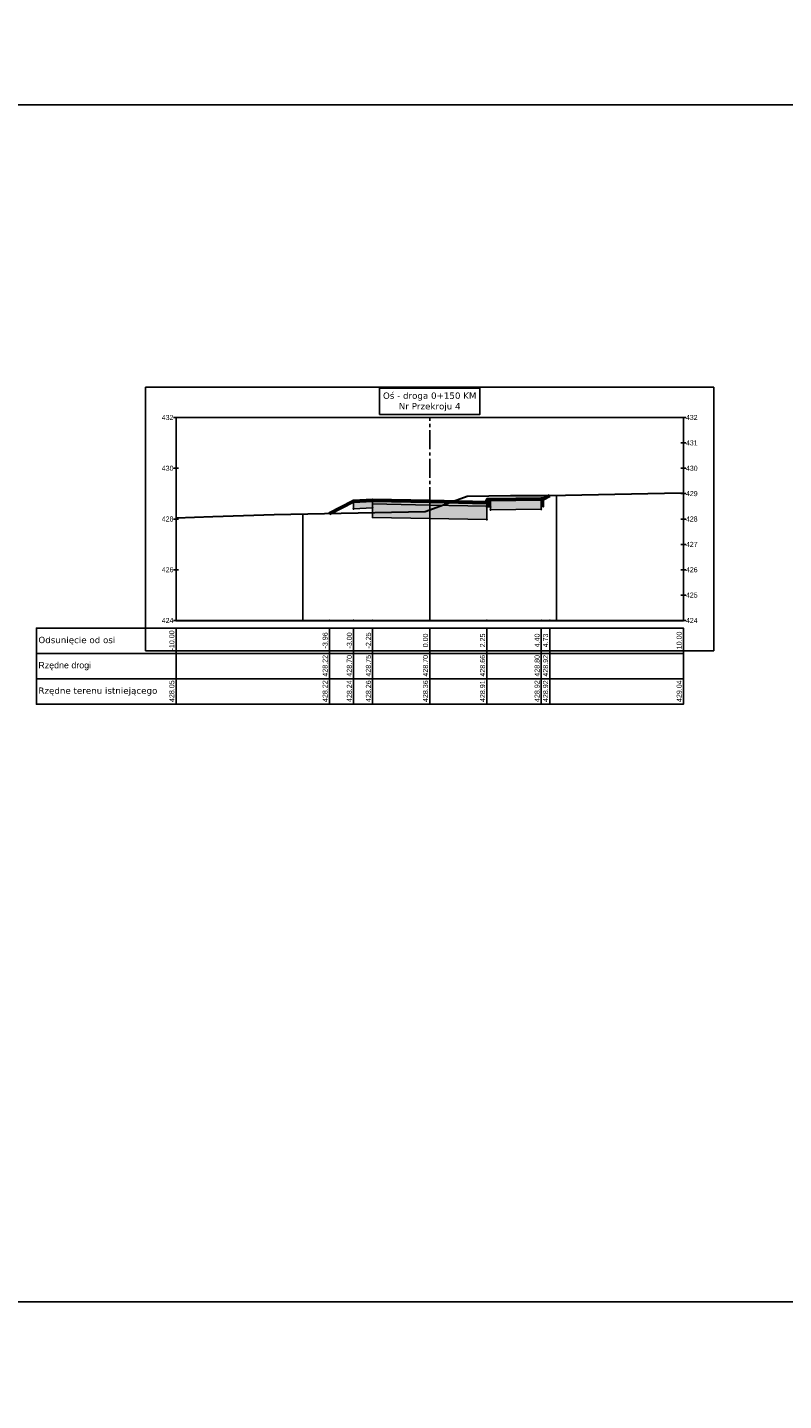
# Model space of a CAD drawing. Header units: metres. Extents: x 7331444 to 14836576, y 5479641 to 11132379.
# Tile 42 of 53: x 7418717 to 7418746, y 5566275 to 5566329. Entities that reach past the tile are written whole.
import ezdxf

# ---------------------------------------------------------------- set-up
doc = ezdxf.new("R2010")
doc.units = ezdxf.units.M
doc.linetypes.add('CENTER2', pattern=[1.125, 0.75, -0.125, 0.125, -0.125])
for name, color, linetype in [('C-DROGI-PRZEKROJE', 7, 'Continuous'), ('C-DROGI-PRZEKROJE-WIDOKI', 7, 'Continuous'), ('C-DROGI-PRZEKROJE-WIDOKI-ETYKIETY', 7, 'Continuous')]:
    doc.layers.add(name, color=color, linetype=linetype)

# ---------------------------------------------------------------- blocks, each defined once
blk = doc.blocks.new('*U799')
at = {"layer": 'C-DROGI-PRZEKROJE-WIDOKI', "color": 3, "linetype": 'Continuous', "lineweight": -3}
for p, q in [((11.2, 9.2), (-11.2, 9.2)), ((-11.2, 9.2), (-11.2, -1.2)), ((11.2, -1.2), (11.2, 9.2)), ((-11.2, -1.2), (11.2, -1.2))]:
    blk.add_line(p, q, dxfattribs=at)
at = {"layer": 'C-DROGI-PRZEKROJE-WIDOKI', "color": 7, "linetype": 'Continuous', "lineweight": -3}
for p, q in [((-10.1, 8), (-9.9, 8)), ((-10, 0), (-10, 8)), ((-10, 8), (10, 8)), ((9.9, 8), (10.1, 8)), ((10, 0), (10, 8)), ((9.9, 7), (10.1, 7)), ((-10.1, 6), (-9.9, 6)), ((9.9, 6), (10.1, 6)), ((9.9, 5), (10.1, 5)), ((-10.1, 4), (-9.9, 4)), ((9.9, 4), (10.1, 4)), ((9.9, 3), (10.1, 3)), ((-10.1, 2), (-9.9, 2)), ((9.9, 2), (10.1, 2)), ((9.9, 1), (10.1, 1)), ((-10.1, 0), (-9.9, 0)), ((9.9, 0), (10.1, 0))]:
    blk.add_line(p, q, dxfattribs=at)
at = {"layer": 'C-DROGI-PRZEKROJE-WIDOKI', "color": 7, "linetype": 'CENTER2', "lineweight": -3}
blk.add_line((0, 0), (0, 8), dxfattribs=at)
at = {"layer": 'C-DROGI-PRZEKROJE-WIDOKI', "color": 9, "linetype": 'Continuous', "lineweight": -3}
for p, q in [((5, 0), (5, 4.928)), ((10, 0), (10, 5.038)), ((0, 0), (0, 4.701)), ((0, 0), (0, 4.701)), ((-10, 0), (-10, 4.05)), ((-5, 0), (-5, 4.2))]:
    blk.add_line(p, q, dxfattribs=at)
at = {"layer": 'C-DROGI-PRZEKROJE-WIDOKI', "color": 7, "linetype": 'Continuous', "lineweight": 30}
blk.add_line((-10, 0), (10, 0), dxfattribs=at)
at = {"layer": 'C-DROGI-PRZEKROJE-WIDOKI', "color": 7, "linetype": 'Continuous', "lineweight": -3}
for points in [[(-1.98, 8.125), (1.98, 8.125), (1.98, 9.155), (-1.98, 9.155)], [(-10, -1.3), (-10, -0.3), (-15.5, -0.3), (-15.5, -1.3)], [(-10, -1.3), (10, -1.3), (10, -0.3), (-10, -0.3)], [(-10, -2.3), (-10, -1.3), (-15.5, -1.3), (-15.5, -2.3)], [(-10, -2.3), (10, -2.3), (10, -1.3), (-10, -1.3)], [(-10, -3.3), (-10, -2.3), (-15.5, -2.3), (-15.5, -3.3)], [(-10, -3.3), (10, -3.3), (10, -2.3), (-10, -2.3)]]:
    blk.add_3dface(points, dxfattribs=at)
for s, insert, char_height, attachment_point in [('{\\fVerdana|b0|i0|c0|p34;Oś - droga 0+150\\fVerdana|b0|i0|c238|p34; KM\\fVerdana|b0|i0|c0|p34;\\PNr Przekroju 4}', (0, 8.25), 0.25, 8), ('432', (-10.1, 8), 0.2, 6), ('432', (10.1, 8), 0.2, 4), ('431', (10.1, 7), 0.2, 4), ('430', (-10.1, 6), 0.2, 6), ('430', (10.1, 6), 0.2, 4), ('429', (10.1, 5), 0.2, 4), ('428', (-10.1, 4), 0.2, 6), ('428', (10.1, 4), 0.2, 4), ('427', (10.1, 3), 0.2, 4), ('426', (-10.1, 2), 0.2, 6), ('426', (10.1, 2), 0.2, 4), ('425', (10.1, 1), 0.2, 4), ('424', (-10.1, 0), 0.2, 6), ('424', (10.1, 0), 0.2, 4), ('{\\fVerdana|b0|i0|c238|p34;Odsunięcie od osi}', (-15.425, -0.8), 0.25, 4), ('{\\fArial|b0|i0|c238|p34;Rzędne drogi}', (-15.425, -1.8), 0.25, 4), ('{\\fVerdana|b0|i0|c238|p34;Rzędne terenu istniejącego}', (-15.425, -2.8), 0.25, 4)]:
    blk.add_mtext(s, dxfattribs=dict(at, insert=insert, char_height=char_height, attachment_point=attachment_point))
blk = doc.blocks.new('*U798')
at = {"layer": 'C-DROGI-PRZEKROJE', "linetype": 'Continuous', "lineweight": -3}
for points in [[(7418947.816, 5565931.548), (7418947.066, 5565931.503), (7418947.066, 5565931.203), (7418947.816, 5565931.248)], [(7418950.066, 5565931.503), (7418947.816, 5565931.548), (7418947.816, 5565931.523), (7418950.066, 5565931.478)], [(7418947.816, 5565931.523), (7418950.066, 5565931.478), (7418950.066, 5565931.453), (7418947.816, 5565931.498)], [(7418950.066, 5565931.453), (7418947.816, 5565931.498), (7418947.816, 5565931.398), (7418950.066, 5565931.353)], [(7418950.066, 5565931.503), (7418952.316, 5565931.458), (7418952.316, 5565931.433), (7418950.066, 5565931.478)], [(7418952.316, 5565931.433), (7418950.066, 5565931.478), (7418950.066, 5565931.453), (7418952.316, 5565931.408)], [(7418950.066, 5565931.453), (7418952.316, 5565931.408), (7418952.316, 5565931.308), (7418950.066, 5565931.353)], [(7418952.466, 5565931.278), (7418952.316, 5565931.278), (7418952.316, 5565931.458), (7418952.346, 5565931.578), (7418952.466, 5565931.578)], [(7418952.466, 5565931.578), (7418954.466, 5565931.598), (7418954.466, 5565931.188), (7418952.466, 5565931.168)], [(7418954.466, 5565931.598), (7418954.546, 5565931.598), (7418954.546, 5565931.298), (7418954.466, 5565931.298)], [(7418947.816, 5565931.398), (7418950.066, 5565931.353), (7418950.066, 5565930.823), (7418947.816, 5565930.868)], [(7418952.316, 5565931.308), (7418950.066, 5565931.353), (7418950.066, 5565930.823), (7418952.316, 5565930.778)]]:
    blk.add_hatch(color=252, dxfattribs=at).paths.add_polyline_path(points)
at = {"layer": 'C-DROGI-PRZEKROJE', "color": 9, "linetype": 'Continuous', "lineweight": -3}
for p, q in [((7418947.066, 5565931.503), (7418946.11, 5565931.025)), ((7418947.066, 5565931.503), (7418946.11, 5565931.025)), ((7418947.066, 5565931.503), (7418946.11, 5565931.025)), ((7418947.066, 5565931.503), (7418946.11, 5565931.025)), ((7418947.066, 5565931.503), (7418946.11, 5565931.025)), ((7418947.066, 5565931.503), (7418946.11, 5565931.025)), ((7418947.816, 5565931.548), (7418947.066, 5565931.503)), ((7418947.066, 5565931.503), (7418947.066, 5565931.203)), ((7418950.066, 5565931.503), (7418947.816, 5565931.548)), ((7418950.066, 5565931.503), (7418947.816, 5565931.548)), ((7418947.816, 5565931.548), (7418947.816, 5565931.523)), ((7418947.816, 5565931.248), (7418947.816, 5565931.548)), ((7418947.816, 5565931.523), (7418950.066, 5565931.478)), ((7418947.816, 5565931.523), (7418947.816, 5565931.498)), ((7418950.066, 5565931.453), (7418947.816, 5565931.498)), ((7418947.816, 5565931.498), (7418947.816, 5565931.398)), ((7418950.066, 5565931.478), (7418950.066, 5565931.503)), ((7418950.066, 5565931.503), (7418952.316, 5565931.458)), ((7418950.066, 5565931.503), (7418952.316, 5565931.458)), ((7418950.066, 5565931.478), (7418950.066, 5565931.503)), ((7418950.066, 5565931.478), (7418950.066, 5565931.453)), ((7418952.316, 5565931.433), (7418950.066, 5565931.478)), ((7418950.066, 5565931.478), (7418950.066, 5565931.453)), ((7418950.066, 5565931.353), (7418950.066, 5565931.453)), ((7418950.066, 5565931.453), (7418952.316, 5565931.408)), ((7418950.066, 5565931.353), (7418950.066, 5565931.453)), ((7418952.316, 5565931.458), (7418952.346, 5565931.578)), ((7418952.316, 5565931.458), (7418952.316, 5565931.433)), ((7418952.316, 5565931.278), (7418952.316, 5565931.458)), ((7418952.316, 5565931.433), (7418952.316, 5565931.408)), ((7418952.346, 5565931.578), (7418952.466, 5565931.578)), ((7418952.466, 5565931.578), (7418954.466, 5565931.598)), ((7418952.466, 5565931.578), (7418952.466, 5565931.278)), ((7418952.466, 5565931.168), (7418952.466, 5565931.578)), ((7418954.466, 5565931.598), (7418954.466, 5565931.188)), ((7418954.466, 5565931.298), (7418954.466, 5565931.598)), ((7418954.466, 5565931.598), (7418954.546, 5565931.598)), ((7418954.546, 5565931.598), (7418954.799, 5565931.725)), ((7418954.546, 5565931.598), (7418954.799, 5565931.725)), ((7418954.546, 5565931.598), (7418954.799, 5565931.725)), ((7418954.546, 5565931.598), (7418954.799, 5565931.725)), ((7418954.546, 5565931.598), (7418954.799, 5565931.725)), ((7418954.546, 5565931.598), (7418954.799, 5565931.725)), ((7418954.546, 5565931.598), (7418954.546, 5565931.298)), ((7418947.066, 5565931.203), (7418947.816, 5565931.248)), ((7418947.816, 5565931.398), (7418950.066, 5565931.353)), ((7418947.816, 5565930.868), (7418947.816, 5565931.398)), ((7418950.066, 5565931.353), (7418950.066, 5565930.823)), ((7418952.316, 5565931.308), (7418950.066, 5565931.353)), ((7418950.066, 5565931.353), (7418950.066, 5565930.823)), ((7418952.316, 5565931.408), (7418952.316, 5565931.308)), ((7418952.316, 5565930.778), (7418952.316, 5565931.308)), ((7418952.466, 5565931.278), (7418952.316, 5565931.278)), ((7418954.466, 5565931.188), (7418952.466, 5565931.168)), ((7418954.546, 5565931.298), (7418954.466, 5565931.298)), ((7418950.066, 5565930.823), (7418947.816, 5565930.868)), ((7418950.066, 5565930.823), (7418947.816, 5565930.868)), ((7418950.066, 5565930.823), (7418952.316, 5565930.778)), ((7418950.066, 5565930.823), (7418952.316, 5565930.778))]:
    blk.add_line(p, q, dxfattribs=at)
at = {"layer": 'C-DROGI-PRZEKROJE', "color": 53, "linetype": 'Continuous', "lineweight": -3}
for p, q in [((7418947.816, 5565931.548), (7418947.066, 5565931.503)), ((7418947.066, 5565931.503), (7418947.066, 5565931.203)), ((7418950.066, 5565931.503), (7418947.816, 5565931.548)), ((7418947.816, 5565931.548), (7418947.816, 5565931.523)), ((7418947.816, 5565931.248), (7418947.816, 5565931.548)), ((7418947.816, 5565931.523), (7418950.066, 5565931.478)), ((7418947.816, 5565931.523), (7418950.066, 5565931.478)), ((7418947.816, 5565931.498), (7418947.816, 5565931.523)), ((7418950.066, 5565931.453), (7418947.816, 5565931.498)), ((7418950.066, 5565931.453), (7418947.816, 5565931.498)), ((7418947.816, 5565931.498), (7418947.816, 5565931.398)), ((7418950.066, 5565931.478), (7418950.066, 5565931.503)), ((7418950.066, 5565931.503), (7418952.316, 5565931.458)), ((7418950.066, 5565931.478), (7418950.066, 5565931.503)), ((7418950.066, 5565931.478), (7418950.066, 5565931.453)), ((7418952.316, 5565931.433), (7418950.066, 5565931.478)), ((7418952.316, 5565931.433), (7418950.066, 5565931.478)), ((7418950.066, 5565931.478), (7418950.066, 5565931.453)), ((7418950.066, 5565931.353), (7418950.066, 5565931.453)), ((7418950.066, 5565931.453), (7418952.316, 5565931.408)), ((7418950.066, 5565931.453), (7418952.316, 5565931.408)), ((7418950.066, 5565931.353), (7418950.066, 5565931.453)), ((7418952.316, 5565931.458), (7418952.346, 5565931.578)), ((7418952.316, 5565931.458), (7418952.316, 5565931.433)), ((7418952.316, 5565931.278), (7418952.316, 5565931.458)), ((7418952.316, 5565931.408), (7418952.316, 5565931.433)), ((7418952.346, 5565931.578), (7418952.466, 5565931.578)), ((7418952.466, 5565931.578), (7418954.466, 5565931.598)), ((7418952.466, 5565931.578), (7418952.466, 5565931.278)), ((7418952.466, 5565931.168), (7418952.466, 5565931.578)), ((7418954.466, 5565931.598), (7418954.466, 5565931.188)), ((7418954.466, 5565931.598), (7418954.546, 5565931.598)), ((7418954.466, 5565931.298), (7418954.466, 5565931.598)), ((7418954.546, 5565931.598), (7418954.546, 5565931.298)), ((7418947.066, 5565931.203), (7418947.816, 5565931.248)), ((7418947.816, 5565931.398), (7418950.066, 5565931.353)), ((7418947.816, 5565931.398), (7418950.066, 5565931.353)), ((7418947.816, 5565930.868), (7418947.816, 5565931.398)), ((7418950.066, 5565931.353), (7418950.066, 5565930.823)), ((7418952.316, 5565931.308), (7418950.066, 5565931.353)), ((7418952.316, 5565931.308), (7418950.066, 5565931.353)), ((7418950.066, 5565931.353), (7418950.066, 5565930.823)), ((7418952.316, 5565931.408), (7418952.316, 5565931.308)), ((7418952.316, 5565930.778), (7418952.316, 5565931.308)), ((7418952.466, 5565931.278), (7418952.316, 5565931.278)), ((7418954.466, 5565931.188), (7418952.466, 5565931.168)), ((7418954.546, 5565931.298), (7418954.466, 5565931.298)), ((7418950.066, 5565930.823), (7418947.816, 5565930.868)), ((7418950.066, 5565930.823), (7418952.316, 5565930.778))]:
    blk.add_line(p, q, dxfattribs=at)
at = {"layer": 'C-DROGI-PRZEKROJE', "color": 9, "linetype": 'Continuous', "lineweight": -3}
for centre in [(7418947.066, 5565931.503), (7418947.066, 5565931.503), (7418947.066, 5565931.503), (7418947.816, 5565931.548), (7418947.816, 5565931.548), (7418947.816, 5565931.523), (7418947.816, 5565931.498), (7418950.066, 5565931.503), (7418950.066, 5565931.503), (7418950.066, 5565931.478), (7418950.066, 5565931.478), (7418950.066, 5565931.453), (7418950.066, 5565931.453), (7418952.316, 5565931.458), (7418952.316, 5565931.458), (7418952.316, 5565931.433), (7418952.316, 5565931.408), (7418952.346, 5565931.578), (7418952.466, 5565931.578), (7418952.466, 5565931.578), (7418954.466, 5565931.598), (7418954.466, 5565931.598), (7418954.546, 5565931.598), (7418954.546, 5565931.598), (7418954.546, 5565931.598), (7418954.799, 5565931.725), (7418954.799, 5565931.725), (7418946.11, 5565931.025), (7418946.11, 5565931.025), (7418947.066, 5565931.203), (7418947.816, 5565931.398), (7418947.816, 5565931.248), (7418947.816, 5565930.868), (7418950.066, 5565931.353), (7418950.066, 5565931.353), (7418952.316, 5565931.308), (7418952.316, 5565931.278), (7418952.466, 5565931.278), (7418952.466, 5565931.168), (7418954.466, 5565931.298), (7418954.466, 5565931.188), (7418954.546, 5565931.298), (7418950.066, 5565930.823), (7418950.066, 5565930.823), (7418952.316, 5565930.778)]:
    blk.add_circle(centre, 0.015, dxfattribs=at)
blk = doc.blocks.new('*U797')
at = {"layer": 'C-DROGI-PRZEKROJE', "color": 1, "linetype": 'Continuous', "lineweight": 60}
blk.add_lwpolyline([(7418946.11, 5565931.025), (7418947.066, 5565931.503), (7418947.816, 5565931.548), (7418950.066, 5565931.503), (7418952.316, 5565931.458), (7418952.346, 5565931.578), (7418952.466, 5565931.578), (7418954.466, 5565931.598), (7418954.546, 5565931.598), (7418954.799, 5565931.725)], dxfattribs=at)
blk = doc.blocks.new('*U769')
at = {"layer": 'C-DROGI-PRZEKROJE', "color": 74, "linetype": 'Continuous', "lineweight": 30}
blk.add_lwpolyline([(7418940.066, 5565930.852), (7418941.522, 5565930.897), (7418943.929, 5565930.979), (7418949.89, 5565931.105), (7418950.066, 5565931.167), (7418950.717, 5565931.397), (7418951.546, 5565931.701), (7418953.252, 5565931.726), (7418954.761, 5565931.724), (7418959.317, 5565931.825), (7418960.066, 5565931.84)], dxfattribs=at)
blk = doc.blocks.new('*U737')
at = {"layer": 'C-DROGI-PRZEKROJE-WIDOKI-ETYKIETY', "color": 7, "linetype": 'Continuous', "lineweight": -3}
blk.add_line((7418950.066, 5565926.502), (7418950.066, 5565923.502), dxfattribs=at)
at = {"layer": 'C-DROGI-PRZEKROJE-WIDOKI-ETYKIETY', "color": 75, "linetype": 'Continuous', "lineweight": -3}
blk.add_circle((7418950.066, 5565926.802), 0.015, dxfattribs=at)
at = {"layer": 'C-DROGI-PRZEKROJE-WIDOKI-ETYKIETY', "color": 7, "linetype": 'Continuous', "lineweight": -3, "char_height": 0.2, "attachment_point": 5, "rotation": 90}
for s, insert in [('{\\fArial|b0|i0|c238|p34;0.00}', (7418949.901, 5565926.017)), ('{\\fArial|b0|i0|c238|p34;428.36}', (7418949.901, 5565924.017))]:
    blk.add_mtext(s, dxfattribs=dict(at, insert=insert))
at = {"layer": 'C-DROGI-PRZEKROJE-WIDOKI-ETYKIETY', "color": 1, "linetype": 'Continuous', "lineweight": -3, "insert": (7418949.901, 5565925.017), "char_height": 0.2, "attachment_point": 5, "rotation": 90}
blk.add_mtext('{\\fArial|b0|i0|c238|p34;428.70}', dxfattribs=at)
blk = doc.blocks.new('*U736')
at = {"layer": 'C-DROGI-PRZEKROJE-WIDOKI-ETYKIETY', "color": 7, "linetype": 'Continuous', "lineweight": -3}
blk.add_line((7418947.816, 5565926.502), (7418947.816, 5565923.502), dxfattribs=at)
at = {"layer": 'C-DROGI-PRZEKROJE-WIDOKI-ETYKIETY', "color": 75, "linetype": 'Continuous', "lineweight": -3}
blk.add_circle((7418947.816, 5565926.802), 0.015, dxfattribs=at)
at = {"layer": 'C-DROGI-PRZEKROJE-WIDOKI-ETYKIETY', "color": 7, "linetype": 'Continuous', "lineweight": -3, "char_height": 0.2, "attachment_point": 5, "rotation": 90}
for s, insert in [('{\\fArial|b0|i0|c238|p34;-2.25}', (7418947.651, 5565926.017)), ('{\\fArial|b0|i0|c238|p34;428.26}', (7418947.651, 5565924.017))]:
    blk.add_mtext(s, dxfattribs=dict(at, insert=insert))
at = {"layer": 'C-DROGI-PRZEKROJE-WIDOKI-ETYKIETY', "color": 1, "linetype": 'Continuous', "lineweight": -3, "insert": (7418947.651, 5565925.017), "char_height": 0.2, "attachment_point": 5, "rotation": 90}
blk.add_mtext('{\\fArial|b0|i0|c238|p34;428.75}', dxfattribs=at)
blk = doc.blocks.new('*U735')
at = {"layer": 'C-DROGI-PRZEKROJE-WIDOKI-ETYKIETY', "color": 7, "linetype": 'Continuous', "lineweight": -3}
blk.add_line((7418947.066, 5565926.502), (7418947.066, 5565923.502), dxfattribs=at)
at = {"layer": 'C-DROGI-PRZEKROJE-WIDOKI-ETYKIETY', "color": 75, "linetype": 'Continuous', "lineweight": -3}
blk.add_circle((7418947.066, 5565926.802), 0.015, dxfattribs=at)
at = {"layer": 'C-DROGI-PRZEKROJE-WIDOKI-ETYKIETY', "color": 7, "linetype": 'Continuous', "lineweight": -3, "char_height": 0.2, "attachment_point": 5, "rotation": 90}
for s, insert in [('{\\fArial|b0|i0|c238|p34;-3.00}', (7418946.901, 5565926.017)), ('{\\fArial|b0|i0|c238|p34;428.24}', (7418946.901, 5565924.017))]:
    blk.add_mtext(s, dxfattribs=dict(at, insert=insert))
at = {"layer": 'C-DROGI-PRZEKROJE-WIDOKI-ETYKIETY', "color": 1, "linetype": 'Continuous', "lineweight": -3, "insert": (7418946.901, 5565925.017), "char_height": 0.2, "attachment_point": 5, "rotation": 90}
blk.add_mtext('{\\fArial|b0|i0|c238|p34;428.70}', dxfattribs=at)
blk = doc.blocks.new('*U734')
at = {"layer": 'C-DROGI-PRZEKROJE-WIDOKI-ETYKIETY', "color": 7, "linetype": 'Continuous', "lineweight": -3}
blk.add_line((7418946.11, 5565926.502), (7418946.11, 5565923.502), dxfattribs=at)
at = {"layer": 'C-DROGI-PRZEKROJE-WIDOKI-ETYKIETY', "color": 75, "linetype": 'Continuous', "lineweight": -3}
blk.add_circle((7418946.11, 5565926.802), 0.015, dxfattribs=at)
at = {"layer": 'C-DROGI-PRZEKROJE-WIDOKI-ETYKIETY', "color": 7, "linetype": 'Continuous', "lineweight": -3, "char_height": 0.2, "attachment_point": 5, "rotation": 90}
for s, insert in [('{\\fArial|b0|i0|c238|p34;-3.96}', (7418945.945, 5565926.017)), ('{\\fArial|b0|i0|c238|p34;428.22}', (7418945.945, 5565924.017))]:
    blk.add_mtext(s, dxfattribs=dict(at, insert=insert))
at = {"layer": 'C-DROGI-PRZEKROJE-WIDOKI-ETYKIETY', "color": 1, "linetype": 'Continuous', "lineweight": -3, "insert": (7418945.945, 5565925.017), "char_height": 0.2, "attachment_point": 5, "rotation": 90}
blk.add_mtext('{\\fArial|b0|i0|c238|p34;428.22}', dxfattribs=at)
blk = doc.blocks.new('*U733')
at = {"layer": 'C-DROGI-PRZEKROJE-WIDOKI-ETYKIETY', "color": 7, "linetype": 'Continuous', "lineweight": -3}
blk.add_line((7418952.316, 5565926.502), (7418952.316, 5565923.502), dxfattribs=at)
at = {"layer": 'C-DROGI-PRZEKROJE-WIDOKI-ETYKIETY', "color": 75, "linetype": 'Continuous', "lineweight": -3}
blk.add_circle((7418952.316, 5565926.802), 0.015, dxfattribs=at)
at = {"layer": 'C-DROGI-PRZEKROJE-WIDOKI-ETYKIETY', "color": 7, "linetype": 'Continuous', "lineweight": -3, "char_height": 0.2, "attachment_point": 5, "rotation": 90}
for s, insert in [('{\\fArial|b0|i0|c238|p34;2.25}', (7418952.151, 5565926.017)), ('{\\fArial|b0|i0|c238|p34;428.91}', (7418952.151, 5565924.017))]:
    blk.add_mtext(s, dxfattribs=dict(at, insert=insert))
at = {"layer": 'C-DROGI-PRZEKROJE-WIDOKI-ETYKIETY', "color": 1, "linetype": 'Continuous', "lineweight": -3, "insert": (7418952.151, 5565925.017), "char_height": 0.2, "attachment_point": 5, "rotation": 90}
blk.add_mtext('{\\fArial|b0|i0|c238|p34;428.66}', dxfattribs=at)
blk = doc.blocks.new('*U732')
at = {"layer": 'C-DROGI-PRZEKROJE-WIDOKI-ETYKIETY', "color": 7, "linetype": 'Continuous', "lineweight": -3}
blk.add_line((7418954.466, 5565926.502), (7418954.466, 5565923.502), dxfattribs=at)
at = {"layer": 'C-DROGI-PRZEKROJE-WIDOKI-ETYKIETY', "color": 75, "linetype": 'Continuous', "lineweight": -3}
blk.add_circle((7418954.466, 5565926.802), 0.015, dxfattribs=at)
at = {"layer": 'C-DROGI-PRZEKROJE-WIDOKI-ETYKIETY', "color": 7, "linetype": 'Continuous', "lineweight": -3, "char_height": 0.2, "attachment_point": 5, "rotation": 90}
for s, insert in [('{\\fArial|b0|i0|c238|p34;4.40}', (7418954.301, 5565926.017)), ('{\\fArial|b0|i0|c238|p34;428.92}', (7418954.301, 5565924.017))]:
    blk.add_mtext(s, dxfattribs=dict(at, insert=insert))
at = {"layer": 'C-DROGI-PRZEKROJE-WIDOKI-ETYKIETY', "color": 1, "linetype": 'Continuous', "lineweight": -3, "insert": (7418954.301, 5565925.017), "char_height": 0.2, "attachment_point": 5, "rotation": 90}
blk.add_mtext('{\\fArial|b0|i0|c238|p34;428.80}', dxfattribs=at)
blk = doc.blocks.new('*U731')
at = {"layer": 'C-DROGI-PRZEKROJE-WIDOKI-ETYKIETY', "color": 7, "linetype": 'Continuous', "lineweight": -3}
blk.add_line((7418954.799, 5565926.502), (7418954.799, 5565923.502), dxfattribs=at)
at = {"layer": 'C-DROGI-PRZEKROJE-WIDOKI-ETYKIETY', "color": 75, "linetype": 'Continuous', "lineweight": -3}
blk.add_circle((7418954.799, 5565926.802), 0.015, dxfattribs=at)
at = {"layer": 'C-DROGI-PRZEKROJE-WIDOKI-ETYKIETY', "color": 7, "linetype": 'Continuous', "lineweight": -3, "char_height": 0.2, "attachment_point": 5, "rotation": 90}
for s, insert in [('{\\fArial|b0|i0|c238|p34;4.73}', (7418954.634, 5565926.017)), ('{\\fArial|b0|i0|c238|p34;428.92}', (7418954.634, 5565924.017))]:
    blk.add_mtext(s, dxfattribs=dict(at, insert=insert))
at = {"layer": 'C-DROGI-PRZEKROJE-WIDOKI-ETYKIETY', "color": 1, "linetype": 'Continuous', "lineweight": -3, "insert": (7418954.634, 5565925.017), "char_height": 0.2, "attachment_point": 5, "rotation": 90}
blk.add_mtext('{\\fArial|b0|i0|c238|p34;428.92}', dxfattribs=at)
blk = doc.blocks.new('*U712')
at = {"layer": 'C-DROGI-PRZEKROJE-WIDOKI-ETYKIETY', "color": 7, "linetype": 'Continuous', "lineweight": -3}
blk.add_line((7418940.066, 5565926.502), (7418940.066, 5565923.502), dxfattribs=at)
at = {"layer": 'C-DROGI-PRZEKROJE-WIDOKI-ETYKIETY', "color": 75, "linetype": 'Continuous', "lineweight": -3}
blk.add_circle((7418940.066, 5565926.802), 0.015, dxfattribs=at)
at = {"layer": 'C-DROGI-PRZEKROJE-WIDOKI-ETYKIETY', "color": 7, "linetype": 'Continuous', "lineweight": -3, "char_height": 0.2, "attachment_point": 5, "rotation": 90}
for s, insert in [('{\\fArial|b0|i0|c238|p34;-10.00}', (7418939.901, 5565926.017)), ('{\\fArial|b0|i0|c238|p34;428.05}', (7418939.901, 5565924.017))]:
    blk.add_mtext(s, dxfattribs=dict(at, insert=insert))
at = {"layer": 'C-DROGI-PRZEKROJE-WIDOKI-ETYKIETY', "color": 1, "linetype": 'Continuous', "lineweight": -3, "insert": (7418939.901, 5565925.017), "char_height": 0.2, "attachment_point": 5, "rotation": 90}
blk.add_mtext('{\\fArial|b0|i0|c238|p34;}', dxfattribs=at)
blk = doc.blocks.new('*U711')
at = {"layer": 'C-DROGI-PRZEKROJE-WIDOKI-ETYKIETY', "color": 7, "linetype": 'Continuous', "lineweight": -3}
blk.add_line((7418960.066, 5565926.502), (7418960.066, 5565923.502), dxfattribs=at)
at = {"layer": 'C-DROGI-PRZEKROJE-WIDOKI-ETYKIETY', "color": 75, "linetype": 'Continuous', "lineweight": -3}
blk.add_circle((7418960.066, 5565926.802), 0.015, dxfattribs=at)
at = {"layer": 'C-DROGI-PRZEKROJE-WIDOKI-ETYKIETY', "color": 7, "linetype": 'Continuous', "lineweight": -3, "char_height": 0.2, "attachment_point": 5, "rotation": 90}
for s, insert in [('{\\fArial|b0|i0|c238|p34;10.00}', (7418959.901, 5565926.017)), ('{\\fArial|b0|i0|c238|p34;429.04}', (7418959.901, 5565924.017))]:
    blk.add_mtext(s, dxfattribs=dict(at, insert=insert))
at = {"layer": 'C-DROGI-PRZEKROJE-WIDOKI-ETYKIETY', "color": 1, "linetype": 'Continuous', "lineweight": -3, "insert": (7418959.901, 5565925.017), "char_height": 0.2, "attachment_point": 5, "rotation": 90}
blk.add_mtext('{\\fArial|b0|i0|c238|p34;}', dxfattribs=at)

msp = doc.modelspace()

# ---------------------------------------------------------------- linework, layer by layer
msp.add_lwpolyline([(7418614.124, 5566326.391), (7418869.514, 5566326.391), (7418869.514, 5566279.203), (7418614.124, 5566279.203)], close=True)
at = {"color": 6, "lineweight": 50}
msp.add_circle((7417939.891, 5566137.208), 86496.154, dxfattribs=at)

# ---------------------------------------------------------------- block references
at = {"layer": 'C-DROGI-PRZEKROJE', "color": 7, "linetype": 'Continuous', "lineweight": -3}
for name in ['*U769', '*U798', '*U797']:
    msp.add_blockref(name, (-217.625, 379.262), dxfattribs=at)
at = {"layer": 'C-DROGI-PRZEKROJE-WIDOKI', "color": 7, "linetype": 'Continuous', "lineweight": -3}
msp.add_blockref('*U799', (7418732.441, 5566306.064), dxfattribs=at)
at = {"layer": 'C-DROGI-PRZEKROJE-WIDOKI-ETYKIETY', "color": 7, "linetype": 'Continuous', "lineweight": -3}
for name in ['*U712', '*U734', '*U735', '*U736', '*U737', '*U733', '*U732', '*U731', '*U711']:
    msp.add_blockref(name, (-217.625, 379.262), dxfattribs=at)

doc.saveas('drawing.dxf')
